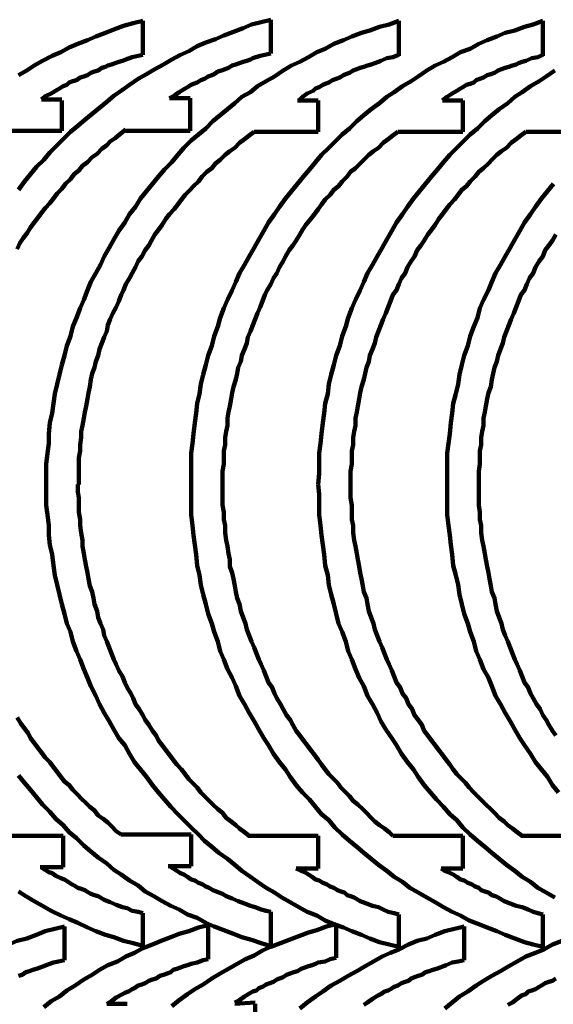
# Model space of a CAD drawing. Header units: inches. Extents: x 3 to 395, y -1 to 557.
# Tile 6 of 13: x 98 to 147, y 465 to 556. Entities that reach past the tile are written whole.
import ezdxf

# ---------------------------------------------------------------- set-up
doc = ezdxf.new("R2010")
doc.units = ezdxf.units.IN
doc.layers.add('P', color=250, linetype='CONTINUOUS', lineweight=100)

msp = doc.modelspace()

# ---------------------------------------------------------------- linework, layer by layer
at = {"layer": 'P', "color": 0, "linetype": 'CONTINUOUS'}
for points in [[(97.556, 539.889), (98.111, 540.667), (98.667, 541.333), (99.222, 542), (99.889, 542.667), (100.444, 543.333), (101, 543.889), (101.667, 544.556), (102.333, 545.222), (103, 545.778), (103.667, 546.333), (104.333, 546.889), (105, 547.444), (105.667, 548), (106.333, 548.556), (107.111, 549.111), (107.778, 549.556), (108.556, 550.111), (109.333, 550.556), (110.111, 551), (110.889, 551.444), (111.667, 551.889), (112.444, 552.333), (113.222, 552.667), (114, 553.111), (114.778, 553.444), (115.667, 553.778), (116.444, 554.111), (117.333, 554.444), (118.222, 554.778), (119, 555.111), (119.889, 555.333), (120.778, 555.556)], [(120.778, 555.556), (120.778, 552.444)], [(97.556, 550.444), (98.333, 550.889), (99, 551.333), (99.778, 551.778), (100.667, 552.222), (101.444, 552.556), (102.222, 553), (103, 553.333), (103.889, 553.667), (104.667, 554), (105.556, 554.333), (106.333, 554.667), (107.222, 555), (108.111, 555.222), (109, 555.444)], [(100.111, 512.778), (100.111, 513.778), (100.111, 514.667), (100.222, 515.667), (100.333, 516.556), (100.333, 517.444), (100.444, 518.444), (100.667, 519.333), (100.778, 520.222), (100.889, 521.111), (101.111, 522), (101.333, 522.889), (101.556, 523.778), (101.778, 524.667), (102, 525.556), (102.333, 526.444), (102.556, 527.333), (102.889, 528.111), (103.222, 529), (103.556, 529.778), (103.889, 530.667), (104.222, 531.444), (104.667, 532.222), (105.111, 533), (105.444, 533.778), (105.889, 534.556), (106.333, 535.333), (106.778, 536.111), (107.333, 536.889), (107.778, 537.667), (108.333, 538.333), (108.778, 539.111), (109.333, 539.778), (109.889, 540.444), (110.444, 541.111), (111, 541.778), (111.667, 542.444), (112.222, 543.111), (112.778, 543.778), (113.444, 544.444), (114.111, 545), (114.778, 545.556), (115.444, 546.222), (116.111, 546.778), (116.778, 547.333), (117.444, 547.889), (118.111, 548.444), (118.889, 548.889), (119.556, 549.444), (120.333, 549.889), (121.111, 550.333), (121.889, 550.889), (122.667, 551.333), (123.444, 551.667), (124.222, 552.111), (125, 552.556), (125.778, 552.889), (126.556, 553.333), (127.444, 553.667), (128.222, 554), (129.111, 554.333), (129.889, 554.556), (130.778, 554.889), (131.667, 555.111), (132.556, 555.444)], [(109, 555.444), (109, 552.333)], [(113.444, 512.778), (113.444, 513.778), (113.444, 514.667), (113.444, 515.667), (113.556, 516.556), (113.667, 517.444), (113.778, 518.444), (113.889, 519.333), (114, 520.222), (114.222, 521.111), (114.333, 522), (114.556, 522.889), (114.778, 523.778), (115, 524.667), (115.333, 525.556), (115.556, 526.444), (115.889, 527.333), (116.111, 528.111), (116.444, 529), (116.778, 529.778), (117.222, 530.667), (117.556, 531.444), (117.889, 532.222), (118.333, 533), (118.778, 533.778), (119.222, 534.556), (119.667, 535.333), (120.111, 536.111), (120.556, 536.889), (121.111, 537.667), (121.556, 538.333), (122.111, 539.111), (122.667, 539.778), (123.222, 540.444), (123.778, 541.111), (124.333, 541.778), (124.889, 542.444), (125.444, 543.111), (126.111, 543.778), (126.778, 544.444), (127.333, 545), (128, 545.556), (128.667, 546.222), (129.333, 546.778), (130, 547.333), (130.778, 547.889), (131.444, 548.444), (132.111, 548.889), (132.889, 549.444), (133.667, 549.889), (134.333, 550.333), (135.111, 550.889), (135.889, 551.333), (136.667, 551.667), (137.444, 552.111), (138.222, 552.556), (139.111, 552.889), (139.889, 553.333), (140.667, 553.667), (141.556, 554), (142.333, 554.333), (143.222, 554.556), (144.111, 554.889), (144.889, 555.111), (145.778, 555.444)], [(132.556, 555.444), (132.556, 552.222)], [(145.778, 555.444), (145.778, 552.222)], [(99.667, 548.222), (100.111, 548.556), (100.556, 548.778), (101.111, 549.111), (101.333, 549.222), (101.667, 549.444), (102, 549.556), (102.222, 549.778), (102.556, 549.889), (102.889, 550), (103.222, 550.222), (103.556, 550.333), (103.889, 550.444), (104.222, 550.667), (104.556, 550.778), (104.889, 550.889), (105.222, 551.111), (105.556, 551.222), (105.778, 551.333), (106.111, 551.444), (106.444, 551.556), (106.778, 551.667), (107.111, 551.778), (107.444, 551.889), (108, 552.111), (108.556, 552.222), (109, 552.333)], [(111.444, 548.333), (111.889, 548.556), (112.333, 548.889), (112.889, 549.222), (113.111, 549.333), (113.444, 549.556), (113.667, 549.667), (114, 549.778), (114.333, 550), (114.667, 550.111), (115, 550.333), (115.333, 550.444), (115.556, 550.556), (115.889, 550.778), (116.222, 550.889), (116.556, 551), (116.889, 551.111), (117.222, 551.333), (117.556, 551.444), (117.889, 551.556), (118.222, 551.667), (118.556, 551.778), (118.889, 551.889), (119.111, 552), (119.778, 552.222), (120.222, 552.333), (120.778, 552.444)], [(123.333, 548.111), (123.667, 548.444), (124.111, 548.778), (124.667, 549), (124.889, 549.222), (125.222, 549.333), (125.556, 549.556), (125.778, 549.667), (126.111, 549.778), (126.444, 550), (126.778, 550.111), (127.111, 550.222), (127.444, 550.444), (127.667, 550.556), (128, 550.667), (128.333, 550.889), (128.667, 551), (129, 551.111), (129.333, 551.222), (129.667, 551.333), (130, 551.444), (130.333, 551.556), (130.667, 551.667), (130.889, 551.778), (131.444, 552), (132, 552.111), (132.556, 552.333)], [(136.556, 548.111), (137, 548.444), (137.444, 548.778), (137.889, 549), (138.222, 549.222), (138.444, 549.333), (138.778, 549.556), (139.111, 549.667), (139.444, 549.778), (139.667, 550), (140, 550.111), (140.333, 550.222), (140.667, 550.444), (141, 550.556), (141.333, 550.667), (141.667, 550.889), (142, 551), (142.333, 551.111), (142.667, 551.222), (143, 551.333), (143.333, 551.444), (143.556, 551.556), (143.889, 551.667), (144.222, 551.778), (144.778, 552), (145.333, 552.111), (145.778, 552.333)], [(125.111, 512.778), (125.222, 513.778), (125.222, 514.667), (125.222, 515.667), (125.333, 516.556), (125.444, 517.444), (125.556, 518.444), (125.667, 519.333), (125.778, 520.222), (126, 521.111), (126.111, 522), (126.333, 522.889), (126.556, 523.778), (126.778, 524.667), (127.111, 525.556), (127.333, 526.444), (127.667, 527.333), (127.889, 528.111), (128.222, 529), (128.556, 529.778), (129, 530.667), (129.333, 531.444), (129.667, 532.222), (130.111, 533), (130.556, 533.778), (131, 534.556), (131.444, 535.333), (131.889, 536.111), (132.333, 536.889), (132.889, 537.667), (133.333, 538.333), (133.889, 539.111), (134.444, 539.778), (135, 540.444), (135.556, 541.111), (136.111, 541.778), (136.667, 542.444), (137.222, 543.111), (137.889, 543.778), (138.556, 544.444), (139.111, 545), (139.778, 545.556), (140.444, 546.222), (141.111, 546.778), (141.778, 547.333), (142.556, 547.889), (143.222, 548.444), (143.889, 548.889), (144.667, 549.444), (145.444, 549.889), (146.111, 550.333), (146.889, 550.889)], [(99.667, 548.222), (101.556, 548.222)], [(111.444, 548.333), (113.333, 548.333)], [(113.333, 548.333), (113.333, 545.333)], [(101.556, 548.111), (101.556, 545.333)], [(123.222, 548.111), (125.111, 548.111)], [(125.111, 548.111), (125.111, 545.222)], [(136.556, 548.111), (138.444, 548.111)], [(138.444, 548.111), (138.444, 545.222)], [(95.667, 545.333), (101.556, 545.333)], [(97.444, 534.444), (97.667, 535), (98, 535.444), (98.333, 535.889), (98.667, 536.444), (99, 536.889), (99.333, 537.333), (99.667, 537.778), (100, 538.222), (100.444, 538.667), (100.778, 539.111), (101.111, 539.556), (101.556, 540), (101.889, 540.444), (102.333, 540.889), (102.667, 541.333), (103.111, 541.667), (103.444, 542.111), (103.889, 542.444), (104.333, 542.889), (104.778, 543.222), (105.222, 543.667), (105.667, 544), (106, 544.333), (106.444, 544.667), (107, 545.111), (107.444, 545.444)], [(103.111, 512.778), (103.111, 513.444), (103.111, 514), (103.111, 514.667), (103.111, 515.222), (103.222, 515.889), (103.222, 516.444), (103.333, 517.111), (103.333, 517.667), (103.444, 518.222), (103.556, 518.889), (103.667, 519.444), (103.778, 520), (103.889, 520.667), (104, 521.222), (104.111, 521.778), (104.222, 522.444), (104.333, 523), (104.556, 523.556), (104.667, 524.111), (104.889, 524.667), (105, 525.222), (105.222, 525.778), (105.444, 526.333), (105.667, 526.889), (105.778, 527.444), (106, 528), (106.222, 528.556), (106.556, 529.111), (106.778, 529.667), (107, 530.222), (107.222, 530.667), (107.444, 531.222), (107.778, 531.778), (108, 532.222), (108.333, 532.778), (108.556, 533.333), (108.889, 533.778), (109.222, 534.333), (109.556, 534.778), (109.778, 535.222), (110.111, 535.778), (110.444, 536.222), (110.778, 536.667), (111.111, 537.222), (111.444, 537.667), (111.889, 538.111), (112.222, 538.556), (112.556, 539), (112.889, 539.444), (113.333, 539.889), (113.667, 540.222), (114.111, 540.667), (114.444, 541.111), (114.889, 541.556), (115.333, 541.889), (115.667, 542.333), (116.111, 542.667), (116.556, 543.111), (117, 543.444), (117.444, 543.778), (117.889, 544.222), (118.333, 544.556), (118.778, 544.889), (119.222, 545.222)], [(107.444, 545.333), (113.333, 545.333)], [(116.333, 512.778), (116.333, 513.444), (116.333, 514), (116.444, 514.667), (116.444, 515.222), (116.444, 515.889), (116.556, 516.444), (116.556, 517.111), (116.667, 517.667), (116.778, 518.222), (116.778, 518.889), (116.889, 519.444), (117, 520), (117.111, 520.667), (117.222, 521.222), (117.333, 521.778), (117.556, 522.444), (117.667, 523), (117.778, 523.556), (118, 524.111), (118.111, 524.667), (118.333, 525.222), (118.556, 525.778), (118.667, 526.333), (118.889, 526.889), (119.111, 527.444), (119.333, 528), (119.556, 528.556), (119.778, 529.111), (120, 529.667), (120.222, 530.222), (120.444, 530.667), (120.778, 531.222), (121, 531.778), (121.333, 532.222), (121.556, 532.778), (121.889, 533.333), (122.111, 533.778), (122.444, 534.333), (122.778, 534.778), (123.111, 535.222), (123.444, 535.778), (123.667, 536.222), (124, 536.667), (124.444, 537.222), (124.778, 537.667), (125.111, 538.111), (125.444, 538.556), (125.778, 539), (126.222, 539.444), (126.556, 539.889), (127, 540.222), (127.333, 540.667), (127.778, 541.111), (128.111, 541.556), (128.556, 541.889), (129, 542.333), (129.333, 542.667), (129.778, 543.111), (130.222, 543.444), (130.667, 543.778), (131.111, 544.222), (131.556, 544.556), (132, 544.889), (132.444, 545.222)], [(119.222, 545.222), (125.111, 545.222)], [(128.111, 512.778), (128.111, 513.444), (128.111, 514), (128.222, 514.667), (128.222, 515.222), (128.222, 515.889), (128.333, 516.444), (128.333, 517.111), (128.444, 517.667), (128.556, 518.222), (128.556, 518.889), (128.667, 519.444), (128.778, 520), (128.889, 520.667), (129, 521.222), (129.111, 521.778), (129.333, 522.444), (129.444, 523), (129.556, 523.556), (129.778, 524.111), (129.889, 524.667), (130.111, 525.222), (130.333, 525.778), (130.444, 526.333), (130.667, 526.889), (130.889, 527.444), (131.111, 528), (131.333, 528.556), (131.556, 529.111), (131.778, 529.667), (132, 530.222), (132.333, 530.667), (132.556, 531.222), (132.778, 531.778), (133.111, 532.222), (133.333, 532.778), (133.667, 533.333), (134, 533.778), (134.222, 534.333), (134.556, 534.778), (134.889, 535.222), (135.222, 535.778), (135.556, 536.222), (135.889, 536.667), (136.222, 537.222), (136.556, 537.667), (136.889, 538.111), (137.222, 538.556), (137.667, 539), (138, 539.444), (138.333, 539.889), (138.778, 540.222), (139.111, 540.667), (139.556, 541.111), (139.889, 541.556), (140.333, 541.889), (140.778, 542.333), (141.111, 542.667), (141.556, 543.111), (142, 543.444), (142.444, 543.778), (142.889, 544.222), (143.333, 544.556), (143.778, 544.889), (144.222, 545.222)], [(132.444, 545.222), (138.444, 545.222)], [(144.222, 545.222), (150.222, 545.222)], [(137, 512.778), (137, 513.778), (137, 514.667), (137, 515.667), (137.111, 516.556), (137.222, 517.444), (137.333, 518.444), (137.444, 519.333), (137.556, 520.222), (137.778, 521.111), (138, 522), (138.111, 522.889), (138.333, 523.778), (138.556, 524.667), (138.889, 525.556), (139.111, 526.444), (139.444, 527.333), (139.778, 528.111), (140, 529), (140.333, 529.778), (140.778, 530.667), (141.111, 531.444), (141.444, 532.222), (141.889, 533), (142.333, 533.778), (142.778, 534.556), (143.222, 535.333), (143.667, 536.111), (144.111, 536.889), (144.667, 537.667), (145.111, 538.333), (145.667, 539.111), (146.222, 539.778), (146.778, 540.444)], [(139.889, 512.778), (139.889, 513.444), (139.889, 514), (140, 514.667), (140, 515.222), (140, 515.889), (140.111, 516.444), (140.111, 517.111), (140.222, 517.667), (140.333, 518.222), (140.333, 518.889), (140.444, 519.444), (140.556, 520), (140.667, 520.667), (140.778, 521.222), (141, 521.778), (141.111, 522.444), (141.222, 523), (141.333, 523.556), (141.556, 524.111), (141.667, 524.667), (141.889, 525.222), (142.111, 525.778), (142.222, 526.333), (142.444, 526.889), (142.667, 527.444), (142.889, 528), (143.111, 528.556), (143.333, 529.111), (143.556, 529.667), (143.778, 530.222), (144.111, 530.667), (144.333, 531.222), (144.556, 531.778), (144.889, 532.222), (145.111, 532.778), (145.444, 533.333), (145.778, 533.778), (146, 534.333), (146.333, 534.778), (146.667, 535.222), (147, 535.778)], [(132.556, 470.222), (131.667, 470.444), (130.778, 470.667), (129.889, 471), (129.111, 471.333), (128.222, 471.667), (127.444, 472), (126.556, 472.333), (125.778, 472.667), (125, 473.111), (124.111, 473.444), (123.333, 473.889), (122.556, 474.333), (121.778, 474.778), (121.111, 475.222), (120.333, 475.667), (119.556, 476.222), (118.889, 476.667), (118.111, 477.222), (117.444, 477.778), (116.778, 478.333), (116, 478.889), (115.333, 479.444), (114.667, 480), (114.111, 480.556), (113.444, 481.222), (112.778, 481.889), (112.222, 482.444), (111.556, 483.111), (111, 483.778), (110.444, 484.444), (109.889, 485.111), (109.333, 485.889), (108.778, 486.556), (108.222, 487.222), (107.778, 488), (107.333, 488.778), (106.778, 489.444), (106.333, 490.222), (105.889, 491), (105.444, 491.778), (105, 492.556), (104.667, 493.333), (104.222, 494.222), (103.889, 495), (103.556, 495.778), (103.222, 496.667), (102.889, 497.444), (102.556, 498.333), (102.333, 499.222), (102, 500), (101.778, 500.889), (101.556, 501.778), (101.333, 502.667), (101.111, 503.556), (100.889, 504.444), (100.778, 505.333), (100.667, 506.333), (100.444, 507.222), (100.333, 508.111), (100.333, 509), (100.222, 510), (100.111, 510.889), (100.111, 511.889), (100.111, 512.778)], [(118.778, 480.444), (118.333, 480.778), (117.889, 481.111), (117.556, 481.444), (117.111, 481.778), (116.667, 482.111), (116.333, 482.556), (115.889, 482.889), (115.444, 483.333), (115.111, 483.667), (114.667, 484.111), (114.333, 484.444), (114, 484.889), (113.556, 485.333), (113.222, 485.667), (112.889, 486.111), (112.556, 486.556), (112.111, 487), (111.778, 487.444), (111.444, 487.889), (111.111, 488.333), (110.778, 488.778), (110.444, 489.222), (110.222, 489.667), (109.889, 490.111), (109.556, 490.667), (109.222, 491.111), (109, 491.556), (108.667, 492.111), (108.333, 492.556), (108.111, 493.111), (107.889, 493.556), (107.556, 494.111), (107.333, 494.556), (107.111, 495.111), (106.778, 495.667), (106.556, 496.222), (106.333, 496.667), (106.111, 497.222), (105.889, 497.778), (105.667, 498.333), (105.444, 498.889), (105.333, 499.444), (105.111, 500), (104.889, 500.556), (104.778, 501.111), (104.556, 501.778), (104.444, 502.333), (104.333, 502.889), (104.111, 503.444), (104, 504.111), (103.889, 504.667), (103.778, 505.222), (103.667, 505.889), (103.556, 506.444), (103.444, 507.111), (103.444, 507.667), (103.333, 508.333), (103.222, 509), (103.222, 509.556), (103.111, 510.222), (103.111, 510.889), (103.111, 511.556), (103, 512.111), (103, 512.778)], [(145.778, 470.222), (144.889, 470.444), (144.111, 470.667), (143.222, 471), (142.333, 471.333), (141.556, 471.667), (140.667, 472), (139.889, 472.333), (139, 472.667), (138.222, 473.111), (137.444, 473.444), (136.667, 473.889), (135.889, 474.333), (135.111, 474.778), (134.333, 475.222), (133.556, 475.667), (132.889, 476.222), (132.111, 476.667), (131.444, 477.222), (130.667, 477.778), (130, 478.333), (129.333, 478.889), (128.667, 479.444), (128, 480), (127.333, 480.556), (126.667, 481.222), (126.111, 481.889), (125.444, 482.444), (124.889, 483.111), (124.333, 483.778), (123.667, 484.444), (123.111, 485.111), (122.556, 485.889), (122.111, 486.556), (121.556, 487.222), (121, 488), (120.556, 488.778), (120.111, 489.444), (119.667, 490.222), (119.222, 491), (118.778, 491.778), (118.333, 492.556), (117.889, 493.333), (117.556, 494.222), (117.222, 495), (116.778, 495.778), (116.444, 496.667), (116.111, 497.444), (115.889, 498.333), (115.556, 499.222), (115.333, 500), (115, 500.889), (114.778, 501.778), (114.556, 502.667), (114.333, 503.556), (114.222, 504.444), (114, 505.333), (113.889, 506.333), (113.778, 507.222), (113.667, 508.111), (113.556, 509), (113.444, 510), (113.444, 510.889), (113.444, 511.889), (113.444, 512.778)], [(132, 480.444), (131.667, 480.778), (131.222, 481.111), (130.778, 481.444), (130.333, 481.778), (130, 482.111), (129.556, 482.556), (129.222, 482.889), (128.778, 483.333), (128.333, 483.667), (128, 484.111), (127.667, 484.444), (127.222, 484.889), (126.889, 485.333), (126.556, 485.667), (126.111, 486.111), (125.778, 486.556), (125.444, 487), (125.111, 487.444), (124.778, 487.889), (124.444, 488.333), (124.111, 488.778), (123.778, 489.222), (123.444, 489.667), (123.111, 490.111), (122.778, 490.667), (122.556, 491.111), (122.222, 491.556), (121.889, 492.111), (121.667, 492.556), (121.333, 493.111), (121.111, 493.556), (120.889, 494.111), (120.556, 494.556), (120.333, 495.111), (120.111, 495.667), (119.889, 496.222), (119.667, 496.667), (119.444, 497.222), (119.222, 497.778), (119, 498.333), (118.778, 498.889), (118.556, 499.444), (118.444, 500), (118.222, 500.556), (118, 501.111), (117.889, 501.778), (117.667, 502.333), (117.556, 502.889), (117.444, 503.444), (117.333, 504.111), (117.222, 504.667), (117, 505.222), (117, 505.889), (116.889, 506.444), (116.778, 507.111), (116.667, 507.667), (116.556, 508.333), (116.556, 509), (116.444, 509.556), (116.444, 510.222), (116.333, 510.889), (116.333, 511.556), (116.333, 512.111), (116.333, 512.778)], [(146.889, 474.778), (146.111, 475.222), (145.333, 475.667), (144.667, 476.222), (143.889, 476.667), (143.222, 477.222), (142.444, 477.778), (141.778, 478.333), (141.111, 478.889), (140.444, 479.444), (139.778, 480), (139.111, 480.556), (138.444, 481.222), (137.889, 481.889), (137.222, 482.444), (136.667, 483.111), (136, 483.778), (135.444, 484.444), (134.889, 485.111), (134.333, 485.889), (133.889, 486.556), (133.333, 487.222), (132.778, 488), (132.333, 488.778), (131.889, 489.444), (131.333, 490.222), (130.889, 491), (130.556, 491.778), (130.111, 492.556), (129.667, 493.333), (129.333, 494.222), (128.889, 495), (128.556, 495.778), (128.222, 496.667), (127.889, 497.444), (127.667, 498.333), (127.333, 499.222), (127, 500), (126.778, 500.889), (126.556, 501.778), (126.333, 502.667), (126.111, 503.556), (126, 504.444), (125.778, 505.333), (125.667, 506.333), (125.556, 507.222), (125.444, 508.111), (125.333, 509), (125.222, 510), (125.222, 510.889), (125.222, 511.889), (125.111, 512.778)], [(143.889, 480.444), (143.444, 480.778), (143, 481.111), (142.556, 481.444), (142.222, 481.778), (141.778, 482.111), (141.333, 482.556), (141, 482.889), (140.556, 483.333), (140.222, 483.667), (139.778, 484.111), (139.444, 484.444), (139, 484.889), (138.667, 485.333), (138.333, 485.667), (137.889, 486.111), (137.556, 486.556), (137.222, 487), (136.889, 487.444), (136.556, 487.889), (136.222, 488.333), (135.889, 488.778), (135.556, 489.222), (135.222, 489.667), (134.889, 490.111), (134.667, 490.667), (134.333, 491.111), (134, 491.556), (133.778, 492.111), (133.444, 492.556), (133.222, 493.111), (132.889, 493.556), (132.667, 494.111), (132.333, 494.556), (132.111, 495.111), (131.889, 495.667), (131.667, 496.222), (131.444, 496.667), (131.222, 497.222), (131, 497.778), (130.778, 498.333), (130.556, 498.889), (130.333, 499.444), (130.222, 500), (130, 500.556), (129.778, 501.111), (129.667, 501.778), (129.556, 502.333), (129.333, 502.889), (129.222, 503.444), (129.111, 504.111), (129, 504.667), (128.889, 505.222), (128.778, 505.889), (128.667, 506.444), (128.556, 507.111), (128.444, 507.667), (128.333, 508.333), (128.333, 509), (128.222, 509.556), (128.222, 510.222), (128.222, 510.889), (128.111, 511.556), (128.111, 512.111), (128.111, 512.778)], [(147.222, 484.444), (146.667, 485.111), (146.222, 485.889), (145.667, 486.556), (145.111, 487.222), (144.667, 488), (144.111, 488.778), (143.667, 489.444), (143.222, 490.222), (142.778, 491), (142.333, 491.778), (141.889, 492.556), (141.444, 493.333), (141.111, 494.222), (140.778, 495), (140.333, 495.778), (140, 496.667), (139.667, 497.444), (139.444, 498.333), (139.111, 499.222), (138.889, 500), (138.556, 500.889), (138.333, 501.778), (138.111, 502.667), (138, 503.556), (137.778, 504.444), (137.556, 505.333), (137.444, 506.333), (137.333, 507.222), (137.222, 508.111), (137.111, 509), (137, 510), (137, 510.889), (137, 511.889), (137, 512.778)], [(147, 489.667), (146.667, 490.111), (146.333, 490.667), (146.111, 491.111), (145.778, 491.556), (145.556, 492.111), (145.222, 492.556), (144.889, 493.111), (144.667, 493.556), (144.444, 494.111), (144.111, 494.556), (143.889, 495.111), (143.667, 495.667), (143.444, 496.222), (143.222, 496.667), (143, 497.222), (142.778, 497.778), (142.556, 498.333), (142.333, 498.889), (142.111, 499.444), (142, 500), (141.778, 500.556), (141.556, 501.111), (141.444, 501.778), (141.333, 502.333), (141.111, 502.889), (141, 503.444), (140.889, 504.111), (140.778, 504.667), (140.667, 505.222), (140.556, 505.889), (140.444, 506.444), (140.333, 507.111), (140.222, 507.667), (140.111, 508.333), (140.111, 509), (140, 509.556), (140, 510.222), (139.889, 510.889), (139.889, 511.556), (139.889, 512.111), (139.889, 512.778)], [(107, 480.556), (106.556, 480.889), (106.111, 481.333), (105.778, 481.667), (105.333, 482), (104.889, 482.333), (104.556, 482.778), (104.111, 483.111), (103.778, 483.444), (103.333, 483.889), (103, 484.222), (102.556, 484.667), (102.222, 485.111), (101.778, 485.444), (101.444, 485.889), (101.111, 486.333), (100.778, 486.778), (100.444, 487.222), (100, 487.667), (99.667, 488.111), (99.333, 488.556), (99, 489), (98.667, 489.444), (98.444, 489.889), (98.111, 490.333), (97.778, 490.778), (97.444, 491.333)], [(120.667, 470.333), (119.889, 470.556), (119, 470.889), (118.111, 471.111), (117.333, 471.444), (116.444, 471.778), (115.556, 472.111), (114.778, 472.444), (114, 472.889), (113.111, 473.222), (112.333, 473.667), (111.556, 474), (110.778, 474.444), (110, 474.889), (109.222, 475.333), (108.556, 475.889), (107.778, 476.333), (107, 476.889), (106.333, 477.333), (105.667, 477.889), (104.889, 478.444), (104.222, 479), (103.556, 479.556), (102.889, 480.222), (102.222, 480.778), (101.667, 481.444), (101, 482), (100.444, 482.667), (99.778, 483.333), (99.222, 484), (98.667, 484.667), (98.111, 485.333), (97.556, 486)], [(95.222, 480.444), (101.667, 480.444)], [(101.667, 477.556), (101.667, 480.444)], [(107, 480.556), (113.444, 480.556)], [(113.444, 477.667), (113.444, 480.556)], [(118.667, 480.444), (125.111, 480.444)], [(125.111, 477.444), (125.111, 480.444)], [(132, 480.444), (138.444, 480.444)], [(138.444, 477.444), (138.444, 480.444)], [(143.778, 480.444), (150.222, 480.444)], [(99.556, 477.556), (101.667, 477.556)], [(109, 473.333), (108.556, 473.444), (108, 473.556), (107.556, 473.778), (107.111, 473.889), (106.556, 474.111), (106, 474.333), (105.444, 474.556), (104.889, 474.889), (104.556, 475), (104.222, 475.111), (104, 475.222), (103.667, 475.444), (103.333, 475.556), (103, 475.667), (102.667, 475.889), (102.444, 476), (102.111, 476.222), (101.778, 476.444), (101.444, 476.556), (101, 476.778), (100.667, 477), (100.333, 477.111), (100, 477.333), (99.667, 477.556)], [(111.333, 477.667), (113.444, 477.667)], [(120.778, 473.444), (120.333, 473.556), (119.889, 473.667), (119.333, 473.889), (118.889, 474), (118.333, 474.222), (117.778, 474.444), (117.222, 474.667), (116.667, 474.889), (116.333, 475.111), (116, 475.222), (115.778, 475.333), (115.444, 475.444), (115.111, 475.667), (114.778, 475.778), (114.444, 476), (114.111, 476.111), (113.778, 476.333), (113.444, 476.444), (113.111, 476.667), (112.778, 476.889), (112.444, 477), (112.111, 477.222), (111.778, 477.444), (111.444, 477.667)], [(123.111, 477.444), (125.111, 477.444)], [(132.556, 473.222), (132.111, 473.333), (131.556, 473.444), (131.111, 473.667), (130.667, 473.889), (130.111, 474), (129.556, 474.222), (129, 474.444), (128.444, 474.778), (128.111, 474.889), (127.778, 475), (127.556, 475.222), (127.222, 475.333), (126.889, 475.444), (126.556, 475.667), (126.222, 475.778), (125.889, 476), (125.556, 476.111), (125.222, 476.333), (124.889, 476.444), (124.556, 476.667), (124.222, 476.889), (123.889, 477.111), (123.556, 477.222), (123.111, 477.444)], [(136.444, 477.444), (138.444, 477.444)], [(145.778, 473.222), (145.333, 473.333), (144.889, 473.444), (144.444, 473.667), (143.889, 473.889), (143.333, 474), (142.778, 474.222), (142.222, 474.444), (141.667, 474.778), (141.444, 474.889), (141.111, 475), (140.778, 475.222), (140.444, 475.333), (140.111, 475.444), (139.889, 475.667), (139.556, 475.778), (139.222, 476), (138.889, 476.111), (138.556, 476.333), (138.222, 476.444), (137.889, 476.667), (137.556, 476.889), (137.111, 477.111), (136.778, 477.222), (136.444, 477.444)], [(109, 470.333), (108.111, 470.556), (107.222, 470.778), (106.333, 471.111), (105.556, 471.333), (104.667, 471.667), (103.889, 472), (103, 472.444), (102.222, 472.778), (101.444, 473.111), (100.556, 473.556), (99.778, 474), (99, 474.444), (98.222, 474.889), (97.556, 475.333)], [(109, 473.333), (109, 470.222)], [(120.778, 473.444), (120.778, 470.333)], [(132.556, 473.222), (132.556, 470.111)], [(145.778, 473.222), (145.778, 470.111)], [(86.667, 464.556), (87.333, 465.111), (88.111, 465.667), (88.778, 466.111), (89.556, 466.667), (90.333, 467.111), (91.111, 467.556), (91.889, 468), (92.667, 468.444), (93.444, 468.889), (94.222, 469.333), (95, 469.667), (95.778, 470), (96.667, 470.444), (97.444, 470.778), (98.333, 471), (99.222, 471.333), (100, 471.667), (100.889, 471.889), (101.778, 472.111)], [(99.889, 464.667), (100.556, 465.222), (101.333, 465.667), (102, 466.222), (102.778, 466.667), (103.556, 467.222), (104.333, 467.667), (105, 468.111), (105.778, 468.556), (106.667, 468.889), (107.444, 469.333), (108.222, 469.667), (109, 470.111), (109.889, 470.444), (110.667, 470.778), (111.556, 471.111), (112.333, 471.444), (113.222, 471.667), (114.111, 472), (115, 472.222)], [(101.778, 472.111), (101.778, 469)], [(111.667, 464.778), (112.333, 465.333), (113.111, 465.889), (113.778, 466.333), (114.556, 466.778), (115.333, 467.333), (116.111, 467.778), (116.889, 468.222), (117.667, 468.667), (118.444, 469.111), (119.222, 469.444), (120, 469.889), (120.778, 470.222), (121.667, 470.556), (122.444, 470.889), (123.333, 471.222), (124.222, 471.556), (125, 471.778), (125.889, 472.111), (126.778, 472.333)], [(115, 472.222), (115, 469.111)], [(123.444, 464.556), (124.111, 465.111), (124.889, 465.667), (125.556, 466.111), (126.333, 466.667), (127.111, 467.111), (127.889, 467.556), (128.667, 468), (129.444, 468.444), (130.222, 468.889), (131, 469.333), (131.778, 469.667), (132.556, 470), (133.444, 470.444), (134.222, 470.778), (135.111, 471), (135.889, 471.333), (136.778, 471.667), (137.667, 471.889), (138.556, 472.111)], [(126.778, 472.333), (126.778, 469.222)], [(136.778, 464.556), (137.444, 465.111), (138.111, 465.667), (138.889, 466.111), (139.667, 466.667), (140.333, 467.111), (141.111, 467.556), (141.889, 468), (142.667, 468.444), (143.444, 468.889), (144.222, 469.333), (145.111, 469.667), (145.889, 470), (146.667, 470.444), (147.556, 470.778), (148.333, 471), (149.222, 471.333), (150.111, 471.667), (150.889, 471.889), (151.778, 472.111)], [(138.556, 472.111), (138.556, 469)], [(97.556, 467.556), (97.889, 467.667), (98.222, 467.889), (98.556, 468), (98.889, 468.111), (99.222, 468.222), (99.556, 468.333), (99.889, 468.444), (100.111, 468.556), (100.778, 468.778), (101.222, 468.889), (101.778, 469)], [(105.667, 465), (106.111, 465.222), (106.556, 465.556), (107.111, 465.889), (107.333, 466), (107.667, 466.111), (108, 466.333), (108.222, 466.444), (108.556, 466.667), (108.889, 466.778), (109.222, 466.889), (109.556, 467.111), (109.889, 467.222), (110.222, 467.333), (110.556, 467.556), (110.889, 467.667), (111.222, 467.778), (111.556, 467.889), (111.778, 468.111), (112.111, 468.222), (112.444, 468.333), (112.778, 468.444), (113.111, 468.556), (113.444, 468.667), (114, 468.778), (114.556, 469), (115, 469.111)], [(117.444, 465.111), (117.889, 465.333), (118.333, 465.667), (118.889, 466), (119.111, 466.111), (119.444, 466.222), (119.667, 466.444), (120, 466.556), (120.333, 466.778), (120.667, 466.889), (121, 467), (121.333, 467.222), (121.556, 467.333), (121.889, 467.444), (122.222, 467.667), (122.556, 467.778), (122.889, 467.889), (123.222, 468), (123.556, 468.222), (123.889, 468.333), (124.222, 468.444), (124.556, 468.556), (124.889, 468.667), (125.111, 468.778), (125.778, 468.889), (126.222, 469.111), (126.778, 469.222)], [(129.333, 464.889), (129.667, 465.111), (130.111, 465.444), (130.667, 465.778), (130.889, 465.889), (131.222, 466.111), (131.556, 466.222), (131.778, 466.333), (132.111, 466.556), (132.444, 466.667), (132.778, 466.889), (133.111, 467), (133.444, 467.111), (133.667, 467.333), (134, 467.444), (134.333, 467.556), (134.667, 467.667), (135, 467.889), (135.333, 468), (135.667, 468.111), (136, 468.222), (136.333, 468.333), (136.667, 468.444), (136.889, 468.556), (137.444, 468.778), (138, 468.889), (138.556, 469)], [(142.556, 464.889), (143, 465.111), (143.444, 465.444), (143.889, 465.778), (144.222, 465.889), (144.444, 466.111), (144.778, 466.222), (145.111, 466.333), (145.444, 466.556), (145.667, 466.667), (146, 466.889), (146.333, 467), (146.667, 467.111), (147, 467.333)], [(105.667, 465), (107.556, 465)], [(117.444, 465), (119.333, 465.111)], [(119.333, 465), (119.333, 462.111)]]:
    msp.add_lwpolyline(points, dxfattribs=at)

doc.saveas('drawing.dxf')
